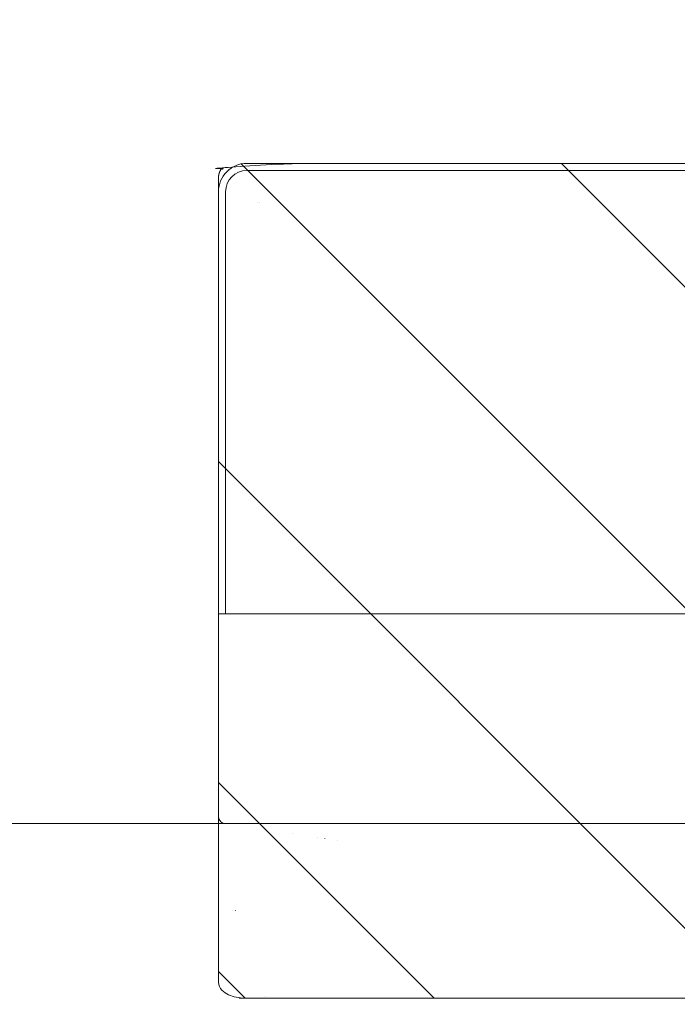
# Model space of a CAD drawing. Header units: inches. Extents: x -416 to -272, y -73 to 47.
# Tile 134 of 206: x -283.13 to -281.31, y -43.99 to -41.26. Entities that reach past the tile are written whole.
import ezdxf

# ---------------------------------------------------------------- set-up
doc = ezdxf.new("R2010")
doc.units = ezdxf.units.IN
doc.header["$LTSCALE"] = 32
doc.header["$MEASUREMENT"] = 0
doc.linetypes.add('Dash Style-1', pattern=[0.083328, 0.041656, -0.041672])
for name, color, linetype, lineweight in [('DashLine', 7, 'Continuous', 13), ('DashLineFill', 7, 'Dash Style-1', 13), ('Drawing', 7, 'Continuous', 18), ('None', 7, 'Continuous', 18), ('SolidLine', 7, 'Continuous', 15)]:
    doc.layers.add(name, color=color, linetype=linetype, lineweight=lineweight)

# ---------------------------------------------------------------- blocks, each defined once
blk = doc.blocks.new('Group-42')
at = {"layer": 'DashLine', "flags": 128}
blk.add_lwpolyline([(1.114173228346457, -2.559055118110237), (70.89370078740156, -2.559055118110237), (70.89370078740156, -30), (1.114173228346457, -30)], close=True, dxfattribs=at)
at = {"layer": 'SolidLine', "flags": 128}
blk.add_lwpolyline([(1.114173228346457, -2.559055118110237), (70.89370078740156, -2.559055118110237), (70.89370078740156, -30), (1.114173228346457, -30)], close=True, dxfattribs=at)
blk = doc.blocks.new('TiMotion_Handset (2D)')
at = {"layer": 'DashLineFill', "linetype": 'Continuous', "lineweight": 13}
h = blk.add_hatch(dxfattribs=at)
h.set_pattern_fill('Steel', color=253, style=0, pattern_type=2)
h.set_pattern_definition([(45, (0, 0), (-1.61301565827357, 1.935715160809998), []), (45, (-1.0608, 1.0608), (-0.4723460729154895, 0.4167612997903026), [])])
h.paths.add_polyline_path([(-0.5650679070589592, 2.440944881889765), (-0.5636889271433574, 2.443168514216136), (-0.5621892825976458, 2.445271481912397), (-0.5605689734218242, 2.447253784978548), (-0.5588279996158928, 2.449115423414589), (-0.5569663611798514, 2.45085639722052), (-0.5549840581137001, 2.452476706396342), (-0.5528810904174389, 2.453976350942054), (-0.5506574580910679, 2.455355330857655), (-0.5483514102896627, 2.456591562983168), (-0.5460011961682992, 2.457662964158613), (-0.543606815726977, 2.458569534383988), (-0.5411682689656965, 2.459311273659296), (-0.5386855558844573, 2.459888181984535), (-0.5361586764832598, 2.460300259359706), (-0.5335876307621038, 2.460547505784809), (-0.5309724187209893, 2.460629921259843), (0.4425815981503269, 2.460629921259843), (0.4451968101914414, 2.460547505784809), (0.4477678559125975, 2.460300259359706), (0.450294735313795, 2.459888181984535), (0.4527774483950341, 2.459311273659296), (0.4552159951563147, 2.458569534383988), (0.4576103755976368, 2.457662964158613), (0.4599605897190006, 2.456591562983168), (0.4622666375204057, 2.455355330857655), (0.4644902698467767, 2.453976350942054), (0.4665932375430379, 2.452476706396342), (0.4685755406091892, 2.45085639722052), (0.4704371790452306, 2.449115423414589), (0.472178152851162, 2.447253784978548), (0.4737984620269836, 2.445271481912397), (0.4752981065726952, 2.443168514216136), (0.4766770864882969, 2.440944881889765), (0.4779133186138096, 2.43863883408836), (0.478984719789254, 2.436288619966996), (0.47989129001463, 2.433894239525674), (0.4806330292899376, 2.431455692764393), (0.4812099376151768, 2.428972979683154), (0.4816220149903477, 2.426446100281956), (0.4818692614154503, 2.423875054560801), (0.4819516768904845, 2.421259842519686), (0.4819516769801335, 1.765582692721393), (0.4825163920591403, 1.763951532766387), (0.4830058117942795, 1.762300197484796), (0.4834199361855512, 1.760628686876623), (0.4837587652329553, 1.758937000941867), (0.4840222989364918, 1.757225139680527), (0.4842105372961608, 1.755493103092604), (0.4843234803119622, 1.753740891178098), (0.484361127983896, 1.751968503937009), (0.484361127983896, -1.751965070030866), (0.4842787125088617, -1.75458028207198), (0.4840314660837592, -1.757151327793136), (0.4836193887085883, -1.759678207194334), (0.483042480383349, -1.762160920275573), (0.4823007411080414, -1.764599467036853), (0.4813941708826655, -1.766993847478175), (0.4803227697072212, -1.769344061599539), (0.4790865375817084, -1.771650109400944), (0.4777075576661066, -1.773873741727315), (0.4762079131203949, -1.775976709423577), (0.4745876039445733, -1.777959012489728), (0.4728466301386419, -1.779820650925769), (0.4709849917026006, -1.781561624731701), (0.4690026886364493, -1.783181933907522), (0.4668997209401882, -1.784681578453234), (0.4646760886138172, -1.786060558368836), (0.4623700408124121, -1.787296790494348), (0.4600198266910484, -1.788368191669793), (0.4576254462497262, -1.789274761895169), (0.4551868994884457, -1.790016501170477), (0.4527041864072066, -1.790593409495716), (0.4501773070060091, -1.791005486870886), (0.447606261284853, -1.791252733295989), (0.4449910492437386, -1.791335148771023), (-1.79051826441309, -1.791335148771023), (-1.793133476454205, -1.791252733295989), (-1.795704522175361, -1.791005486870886), (-1.798231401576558, -1.790593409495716), (-1.800714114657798, -1.790016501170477), (-1.803152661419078, -1.789274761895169), (-1.8055470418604, -1.788368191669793), (-1.807897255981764, -1.787296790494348), (-1.810203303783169, -1.786060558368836), (-1.81242693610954, -1.784681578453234), (-1.814529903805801, -1.783181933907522), (-1.816512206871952, -1.781561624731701), (-1.818373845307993, -1.779820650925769), (-1.820114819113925, -1.777959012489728), (-1.821735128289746, -1.775976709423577), (-1.823234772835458, -1.773873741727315), (-1.82461375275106, -1.771650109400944), (-1.825849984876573, -1.769344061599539), (-1.826921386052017, -1.766993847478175), (-1.827827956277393, -1.764599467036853), (-1.828569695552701, -1.762160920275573), (-1.82914660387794, -1.759678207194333), (-1.829558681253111, -1.757151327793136), (-1.829805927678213, -1.75458028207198), (-1.829888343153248, -1.751965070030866), (-1.829888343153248, 1.751968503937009), (-1.829805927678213, 1.754583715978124), (-1.829558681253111, 1.75715476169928), (-1.82914660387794, 1.759681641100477), (-1.828569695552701, 1.762164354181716), (-1.827827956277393, 1.764602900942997), (-1.826921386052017, 1.766997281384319), (-1.825849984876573, 1.769347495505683), (-1.82461375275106, 1.771653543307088), (-1.823234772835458, 1.773877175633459), (-1.821735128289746, 1.77598014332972), (-1.820114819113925, 1.777962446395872), (-1.818373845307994, 1.779824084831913), (-1.816512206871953, 1.781565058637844), (-1.814529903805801, 1.783185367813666), (-1.81242693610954, 1.784685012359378), (-1.810203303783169, 1.786063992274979), (-1.807897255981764, 1.787300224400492), (-1.8055470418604, 1.788371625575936), (-1.803152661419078, 1.789278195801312), (-1.800714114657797, 1.79001993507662), (-1.798231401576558, 1.790596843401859), (-1.795704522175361, 1.79100892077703), (-1.793133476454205, 1.791256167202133), (-1.79051826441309, 1.791338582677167), (-0.5703424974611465, 1.791338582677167), (-0.5703424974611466, 2.421259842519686), (-0.5702600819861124, 2.423875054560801), (-0.5700128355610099, 2.426446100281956), (-0.569600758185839, 2.428972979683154), (-0.5690238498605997, 2.431455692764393), (-0.5682821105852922, 2.433894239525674), (-0.5673755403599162, 2.436288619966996), (-0.5663041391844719, 2.43863883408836)])
at = {"layer": 'DashLineFill'}
blk.add_open_spline([(-0.5650679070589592, 2.440944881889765), (-0.559793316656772, 2.450080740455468), (-0.5415215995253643, 2.460629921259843), (-0.04419541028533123, 2.460629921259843), (0.4531307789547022, 2.460629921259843), (0.4714024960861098, 2.450080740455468), (0.4819516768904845, 2.431809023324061), (0.4819516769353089, 2.09342126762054), (0.4819516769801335, 1.765582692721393), (0.484361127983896, 1.759098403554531), (0.484361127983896, 1.716953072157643e-06), (0.484361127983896, -1.76251425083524), (0.473811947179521, -1.780785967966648), (0.4555402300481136, -1.791335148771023), (-0.672763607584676, -1.791335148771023), (-1.801067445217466, -1.791335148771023), (-1.819339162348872, -1.780785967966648), (-1.829888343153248, -1.76251425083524), (-1.829888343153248, 1.716953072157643e-06), (-1.829888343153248, 1.762517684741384), (-1.819339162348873, 1.780789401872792), (-1.801067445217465, 1.791338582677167), (-1.180430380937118, 1.791338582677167), (-0.5703424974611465, 1.791338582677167), (-0.5703424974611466, 2.106299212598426), (-0.5703424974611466, 2.431809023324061), (-0.5650679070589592, 2.440944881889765)], degree=2, knots=[0, 0, 0, 0.001659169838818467, 0.003318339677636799, 0.07987838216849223, 0.08153755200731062, 0.08319672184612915, 0.08485589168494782, 0.1364181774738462, 0.1364181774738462, 0.1375061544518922, 0.4048450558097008, 0.4064547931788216, 0.4080645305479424, 0.4096742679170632, 0.5802364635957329, 0.5818462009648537, 0.5834559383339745, 0.5850656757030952, 0.8524045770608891, 0.8540143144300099, 0.8556240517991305, 0.8572337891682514, 0.9503292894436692, 0.9503292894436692, 0.9983902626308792, 1, 1, 1], dxfattribs=at)
at = {"layer": 'Drawing', "color": 7, "linetype": 'Continuous'}
for p, q in [((-1.118964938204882e-15, -1.771653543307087), (0, 1.771653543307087)), ((0.484361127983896, -1.718944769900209), (0.484361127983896, 1.633858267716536)), ((0.2409393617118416, -1.744094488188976), (0.240788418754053, -1.744094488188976)), ((0.241743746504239, -1.744094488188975), (0.2415775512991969, -1.744094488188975)), ((-0.01784070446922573, -1.791338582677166), (-0.580838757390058, -1.791338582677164)), ((0.4397184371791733, -1.791338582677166), (-0.0177008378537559, -1.791331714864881))]:
    blk.add_line(p, q, dxfattribs=at)
at = {"layer": 'Drawing'}
for p, q in [((0.04748004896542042, -1.460629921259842), (0.04746598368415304, -1.460629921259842)), ((0.04207092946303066, -1.496062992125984), (0.04205846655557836, -1.496062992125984)), ((0.03906586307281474, -1.515748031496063), (0.03905429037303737, -1.515748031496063)), ((0.02846826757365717, -1.58511356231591), (0.02846826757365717, -1.585168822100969)), ((0.4801125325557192, -1.660715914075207), (0.4801125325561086, -1.661066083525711)), ((0.2410305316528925, -1.751968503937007), (0.2409227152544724, -1.751968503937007)), ((0.2416050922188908, -1.751968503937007), (0.241486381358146, -1.751968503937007))]:
    blk.add_line(p, q, dxfattribs=at)
at = {"layer": 'SolidLine', "color": 253, "linetype": 'Continuous'}
for p, q in [((-0.580838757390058, 1.791338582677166), (-0.580838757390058, -1.79046668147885)), ((-0.580838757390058, -1.79064089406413), (-0.580838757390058, -1.791338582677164))]:
    blk.add_line(p, q, dxfattribs=at)
at = {"layer": 'SolidLine', "color": 253}
for p, q in [((-1.829888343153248, 1.712598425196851), (-1.829888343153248, -1.71259842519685)), ((-1.810203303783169, 1.712598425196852), (-1.810203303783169, -1.712598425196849)), ((-1.720744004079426, -1.677165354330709), (-1.720759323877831, -1.677165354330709)), ((-1.720278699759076, -1.68194890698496), (-1.720281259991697, -1.681936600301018)), ((-0.580838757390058, -1.771653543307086), (-1.751148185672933, -1.771653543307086)), ((-0.580838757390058, -1.791338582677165), (-1.751148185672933, -1.791338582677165))]:
    blk.add_line(p, q, dxfattribs=at)
at = {"layer": 'SolidLine', "flags": 128}
blk.add_lwpolyline([(0.4397184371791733, -1.791338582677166, 0.1918475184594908), (0.4620406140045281, -1.782140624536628, 0.1481302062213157), (0.4815087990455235, -1.741952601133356, 0.04052641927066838), (0.4842346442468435, -1.718944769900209)], format="xyb", dxfattribs=at)
at = {"layer": 'SolidLine', "color": 253}
for centre, radius, start, end in [((-1.751215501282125, -1.712665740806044), 0.07867287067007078, 179.9509754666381, 270.0490245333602), ((-1.751148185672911, -1.712598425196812), 0.05905511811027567, 180.0000000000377, 269.999999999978)]:
    blk.add_arc(centre, radius, start, end, dxfattribs=at)
at = {"layer": 'SolidLine'}
blk.add_arc((-0.01885373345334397, -1.772493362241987), 0.01887242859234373, 273.0769857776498, 2.550491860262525, dxfattribs=at)
blk = doc.blocks.new('Group-78')
at = {"layer": 'None'}
blk.add_blockref('Group-42', (0, 0), dxfattribs=at)
at = {"layer": 'None', "color": 7, "rotation": 270}
blk.add_blockref('TiMotion_Handset (2D)', (62.99212598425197, -30), dxfattribs=at)
blk = doc.blocks.new('SL Credenza Desk (2D)')
at = {"layer": 'None'}
blk.add_blockref('Group-78', (0, 0), dxfattribs=at)
at = {"layer": 'Drawing', "color": 0, "flags": 1}
for tag in ['Tag', 'Catalog', 'Option1', 'Option2', 'Option3', 'Option4', 'Option5', 'Option6', 'Option7', 'Option8', 'Option9', 'Option10', 'Option11', 'Option12', 'Custom', 'FinishGroup', 'Discount', 'Item2', 'Item3', 'Item6', 'Item9', 'Item10', 'Item12', 'Item13', 'Item16', 'Item19', 'Item20', 'Item21', 'Item22', 'Item23', 'Item24', 'Item25', 'Item8', 'Item18', 'Item1', 'Item4', 'Item5', 'Item7', 'Item11', 'Item14', 'Item15', 'Item17']:
    blk.add_attdef(tag, (15.71916659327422, -28.99901361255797), '', height=0.007086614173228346, dxfattribs=at)
blk = doc.blocks.new('Group-79')
at = {"layer": 'Drawing'}
blk.add_blockref('SL Credenza Desk (2D)', (15.67979651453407, 1.485347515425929), dxfattribs=at)
at = {"layer": 'Drawing', "color": 0, "flags": 1}
for tag in ['Tag', 'Catalog', 'Option1', 'Option2', 'Option3', 'Option4', 'Option5', 'Option6', 'Option7', 'Option8', 'Option9', 'Option10', 'Option11', 'Option12', 'Custom', 'FinishGroup', 'Discount', 'Item2', 'Item3', 'Item6', 'Item9', 'Item10', 'Item12', 'Item13', 'Item16', 'Item19', 'Item20', 'Item21', 'Item22', 'Item23', 'Item24', 'Item25', 'Item8', 'Item18', 'Item1', 'Item4', 'Item5', 'Item7', 'Item11', 'Item14', 'Item15', 'Item17']:
    blk.add_attdef(tag, (15.71916659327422, -28.99901361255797), '', height=0.007086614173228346, dxfattribs=at)

msp = doc.modelspace()

# ---------------------------------------------------------------- block references
at = {"layer": 'Drawing', "color": 7}
msp.add_blockref('Group-79', (-359.4593240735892, -14.97747349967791), dxfattribs=at)

doc.saveas('drawing.dxf')
